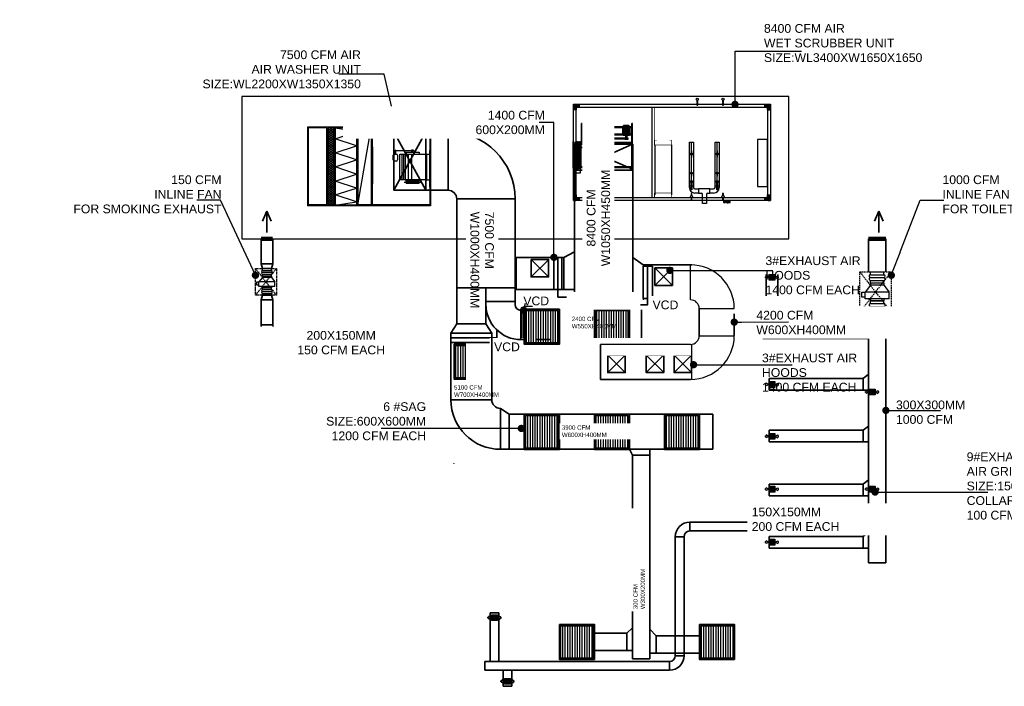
# Model space of a CAD drawing. Header units: inches. Extents: x 105152 to 158499, y 12149 to 30915.
# Tile 95 of 256: x 126258 to 126933, y 19224 to 19681. Entities that reach past the tile are written whole.
import ezdxf

# ---------------------------------------------------------------- set-up
doc = ezdxf.new("R2010")
doc.units = ezdxf.units.IN
doc.header["$MEASUREMENT"] = 0
doc.linetypes.add('HIDDEN', pattern=[0.375, 0.25, -0.125])
for name, color, linetype in [('0-SA-DUCT', 250, 'Continuous'), ('12-EQUIPMENT', 12, 'Continuous'), ('AC-SAD', 104, 'Continuous'), ('HVAC EQUIPMENT', 130, 'Continuous'), ('PD_025_TEXT', 61, 'Continuous'), ('PD_DIMENSION', 101, 'Continuous'), ('PP-HVAC- GRILL', 1, 'Continuous')]:
    doc.layers.add(name, color=color, linetype=linetype)
for name, color, linetype, lineweight in [('DIFFUSER', 3, 'Continuous', 30), ('EX AIR DUCT', 1, 'Continuous', 35), ('EXHAUST AIR DUCT', 13, 'Continuous', 35), ('HVAC SERVICE', 1, 'Continuous', 35), ('HVAC TEXT PP', 104, 'Continuous', 20), ('INLINE  EXHAUST', 211, 'Continuous', 0), ('PP-HVAC EXHAUST DUCT', 1, 'Continuous', 30), ('SUPPLY AIR DUCT PP', 6, 'Continuous', 35), ('VCD', 5, 'Continuous', 35)]:
    doc.layers.add(name, color=color, linetype=linetype, lineweight=lineweight)
doc.styles.get("Standard").update_dxf_attribs({"font": 'arial.ttf', "height": 6})
doc.dimstyles.new('ISO-10', dxfattribs={"dimtxt": 6, "dimasz": 0.5, "dimexe": 1.25, "dimexo": 0.625, "dimtad": 1, "dimtoh": 1, "dimdec": 1, "dimlunit": 4, "dimtxsty": 'Standard', "dimblk": 'ARCHTICK', "dimcen": 2.5, "dimclrt": 3, "dimadec": 0, "dimazin": 0, "dimtfac": 1, "dimtdec": 1, "dimtmove": 1, "dimatfit": 3, "dimfxl": 1, "dimarcsym": 0})

# ---------------------------------------------------------------- blocks, each defined once
blk = doc.blocks.new('_ArchTick')
at = {"color": 0, "linetype": 'ByBlock', "const_width": 0.15}
blk.add_lwpolyline([(-0.5, -0.5), (0.5, 0.5)], dxfattribs=at)
blk = doc.blocks.new('zw$25D7')
at = {"layer": 'HVAC EQUIPMENT'}
h = blk.add_hatch(dxfattribs=at)
h.set_pattern_fill('ANSI31', color=256, scale=0.038727, angle=180, style=0)
h.set_pattern_definition([(225, (54975.511824, 3663.300928), (0.00342303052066, -0.00342303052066), [])])
h.paths.add_polyline_path([(8.46, 30.82), (8.46, 28.88), (6.52, 28.88), (6.52, 30.82), (6.52, 32.75), (8.46, 32.75), (10.39, 32.75), (10.39, 30.82)])
h = blk.add_hatch(dxfattribs=at)
h.set_pattern_fill('ANSI31', color=256, scale=0.038727, angle=270, style=0)
h.set_pattern_definition([(315, (-60094.7709715, 72276.584467), (0.00342303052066, 0.00342303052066), [])])
h.paths.add_polyline_path([(137.65, 32.75), (139.58, 32.75), (141.52, 32.75), (141.52, 30.82), (141.52, 28.88), (139.58, 28.88), (139.58, 30.82), (137.65, 30.82)])
h = blk.add_hatch(dxfattribs=at)
h.set_pattern_fill('ANSI31', color=256, scale=0.038727, angle=90, style=0)
h.set_pattern_definition([(135, (-13583.8644536, -111400.8891294), (-0.00342303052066, -0.00342303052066), [])])
h.paths.add_polyline_path([(8.46, -31.31), (10.39, -31.31), (10.39, -33.25), (8.46, -33.25), (6.52, -33.25), (6.52, -31.31), (6.52, -29.38), (8.46, -29.38)])
h = blk.add_hatch(dxfattribs=at)
h.set_pattern_fill('ANSI31', color=256, scale=0.038727, angle=360, style=0)
h.set_pattern_definition([(45, (-128654.147249, -42787.60559), (-0.00342303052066, 0.00342303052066), [])])
h.paths.add_polyline_path([(139.58, -31.31), (139.58, -29.38), (141.52, -29.38), (141.52, -31.31), (141.52, -33.25), (139.58, -33.25), (137.65, -33.25), (137.65, -31.31)])
for p, q in [((60.51, -31.31), (60.51, 30.82)), ((12.02, 6.81), (12.02, 19.58)), ((12.63, 19.58), (12.02, 19.58)), ((12.02, 17.47), (47.07, 17.47)), ((12.02, 16.86), (47.07, 16.86)), ((12.63, 6.81), (12.63, 19.58)), ((40.69, 16.86), (40.69, 11.78)), ((41.3, 16.86), (41.3, 11.78)), ((41.3, 16.86), (41.3, 11.78)), ((41.91, 16.86), (41.91, 11.78)), ((42.52, 16.86), (42.52, 11.78)), ((42.69, 18.01), (42.69, 9.62)), ((43.13, 16.86), (43.13, 11.78)), ((43.74, 16.86), (43.74, 11.78)), ((43.74, 16.86), (43.74, 11.78)), ((44.35, 16.86), (44.35, 11.78)), ((46.46, -10.52), (46.46, 19.58)), ((47.07, 19.58), (46.46, 19.58)), ((47.07, -10.52), (47.07, 19.58)), ((6.03, 7.17), (6.03, -10.95)), ((7.31, 6.81), (8.72, 6.81)), ((9.03, 7.18), (8.72, 6.81)), ((8.72, -10.52), (8.72, 6.81)), ((9.33, 6.81), (9.03, 7.18)), ((9.64, 7.18), (9.33, 6.81)), ((9.33, -10.52), (9.33, 6.81)), ((9.94, 6.81), (9.64, 7.18)), ((10.25, 7.18), (9.94, 6.81)), ((9.94, -10.52), (9.94, 6.81)), ((10.55, 6.81), (10.25, 7.18)), ((10.86, 7.18), (10.55, 6.81)), ((10.55, -10.52), (10.55, 6.81)), ((11.16, 6.81), (10.86, 7.18)), ((11.16, 6.81), (47.07, 6.81)), ((11.16, -10.52), (11.16, 6.81)), ((11.77, 6.81), (11.77, 6.2)), ((12.02, 12.39), (47.07, 12.39)), ((12.02, 11.78), (47.07, 11.78)), ((22.43, 9.46), (22.72, 9.25)), ((41.65, 9.46), (22.43, 9.46)), ((41.65, 9.25), (22.43, 9.25)), ((22.72, 9.25), (22.43, 9.06)), ((41.65, 9.06), (22.43, 9.06)), ((24.36, 10), (24.36, -13.1)), ((26.56, 9.46), (26.27, 9.25)), ((26.27, 9.25), (26.56, 9.06)), ((41.65, 9.61), (26.56, 9.61)), ((41.65, 8.89), (26.56, 8.89)), ((41.65, 9.46), (41.94, 9.25)), ((43.93, 9.46), (41.65, 9.46)), ((43.93, 9.25), (41.65, 9.25)), ((41.94, 9.25), (41.65, 9.06)), ((43.93, 9.06), (41.65, 9.06)), ((43.93, 9.46), (43.64, 9.25)), ((43.64, 9.25), (43.93, 9.06)), ((85.93, 6.81), (88.74, 6.81)), ((85.93, -24.33), (85.93, 6.81)), ((87.34, -23.42), (87.34, 6.81)), ((88.74, 6.81), (88.74, -24.33)), ((103.53, 6.81), (106.34, 6.81)), ((103.53, -24.33), (103.53, 6.81)), ((104.94, -23.42), (104.94, 6.81)), ((106.34, 6.81), (106.34, -24.33)), ((6.03, 6.2), (8.72, 6.2)), ((11.77, 6.2), (47.07, 6.2)), ((11.77, -9.91), (11.77, 6.2)), ((62.31, 4.68), (62.31, -29.44)), ((73.8, 4.88), (73.8, -29.44)), ((6.03, -9.91), (8.72, -9.91)), ((7.31, -10.52), (8.72, -10.52)), ((8.72, -10.52), (9.01, -10.89)), ((9.01, -10.89), (9.33, -10.52)), ((9.33, -10.52), (9.62, -10.89)), ((9.62, -10.89), (9.94, -10.52)), ((9.94, -10.52), (10.23, -10.89)), ((10.23, -10.89), (10.55, -10.52)), ((10.55, -10.52), (10.84, -10.89)), ((10.84, -10.89), (11.16, -10.52)), ((11.16, -10.52), (47.07, -10.52)), ((11.77, -9.91), (47.07, -9.91)), ((11.77, -9.91), (11.77, -10.52)), ((88.74, -23.42), (85.93, -23.42)), ((89.71, -25.3), (92.19, -25.3)), ((100.07, -25.16), (92.19, -25.16)), ((92.19, -25.16), (92.19, -28.24)), ((100.07, -28.24), (100.07, -25.16)), ((100.07, -25.3), (102.57, -25.3)), ((106.34, -23.42), (103.53, -23.42)), ((92.19, -28.11), (89.71, -28.11)), ((92.19, -28.24), (94.35, -28.24)), ((94.93, -35.34), (94.93, -28.82)), ((97.73, -28.82), (97.73, -35.34)), ((98.32, -28.24), (100.07, -28.24)), ((102.57, -28.11), (100.07, -28.11)), ((97.73, -35.34), (94.93, -35.34)), ((110.17, -34.41), (109.32, -34.41)), ((111.47, -34.41), (110.62, -34.41)), ((112.81, -34.74), (111.96, -34.74)), ((114.01, -34.41), (113.16, -34.41))]:
    blk.add_line(p, q, dxfattribs=at)
for points in [[(91.16, 35.58), (91.16, 34.09), (91.64, 34.09), (91.64, 35.58)], [(108.76, 35.58), (108.76, 34.09), (109.24, 34.09), (109.24, 35.58)], [(6.52, 30.82), (6.52, 32.75), (8.46, 32.75)], [(8.46, 30.82), (8.46, 28.88), (6.52, 28.88), (6.52, 30.82)], [(8.46, 32.75), (10.39, 32.75), (10.39, 30.82), (8.46, 30.82)], [(91.62, 32.14), (91.64, 32.14), (91.64, 33.69), (91.16, 33.69), (91.16, 32.14), (91.18, 32.14)], [(109.22, 32.14), (109.24, 32.14), (109.24, 33.69), (108.76, 33.69), (108.76, 32.14), (108.78, 32.14)], [(139.58, 30.82), (137.65, 30.82), (137.65, 32.75), (139.58, 32.75)], [(139.58, 32.75), (141.52, 32.75), (141.52, 30.82)], [(141.52, 30.82), (141.52, 28.88), (139.58, 28.88), (139.58, 30.82)], [(26.56, 9.46), (26.56, 9.61), (22.43, 9.61), (22.43, 9.46)], [(22.43, 9.06), (22.43, 8.89), (26.56, 8.89), (26.56, 9.06)], [(43.93, 9.46), (43.93, 9.61), (41.65, 9.61), (41.65, 9.46)], [(41.65, 9.06), (41.65, 8.89), (43.93, 8.89), (43.93, 9.06)], [(87.56, -0.68), (87.58, -0.68), (87.58, 0.87), (87.1, 0.87), (87.1, -0.68), (87.12, -0.68)], [(105.16, -0.68), (105.18, -0.68), (105.18, 0.87), (104.7, 0.87), (104.7, -0.68), (104.72, -0.68)], [(87.1, -2.03), (87.1, -3.52), (87.58, -3.52), (87.58, -2.03)], [(104.7, -2.03), (104.7, -3.52), (105.18, -3.52), (105.18, -2.03)], [(87.56, -13.74), (87.58, -13.74), (87.58, -14.58), (87.1, -14.58), (87.1, -13.74), (87.12, -13.74)], [(87.1, -15.1), (87.1, -16.59), (87.58, -16.59), (87.58, -15.1)], [(87.56, -19.64), (87.58, -19.64), (87.58, -25.94), (87.1, -25.94), (87.1, -19.64), (87.12, -19.64)], [(105.16, -13.74), (105.18, -13.74), (105.18, -14.58), (104.7, -14.58), (104.7, -13.74), (104.72, -13.74)], [(104.7, -15.1), (104.7, -16.59), (105.18, -16.59), (105.18, -15.1)], [(105.16, -19.64), (105.18, -19.64), (105.18, -25.94), (104.7, -25.94), (104.7, -19.64), (104.72, -19.64)], [(87.1, -21), (87.1, -22.49), (87.58, -22.49), (87.58, -21)], [(104.7, -21), (104.7, -22.49), (105.18, -22.49), (105.18, -21)], [(6.52, -31.31), (6.52, -29.38), (8.46, -29.38), (8.46, -31.31)], [(8.46, -33.25), (6.52, -33.25), (6.52, -31.31)], [(8.46, -31.31), (10.39, -31.31), (10.39, -33.25), (8.46, -33.25)], [(87.56, -29.9), (87.58, -29.9), (87.58, -28.35), (87.1, -28.35), (87.1, -29.9), (87.12, -29.9)], [(87.1, -31.26), (87.1, -32.75), (87.58, -32.75), (87.58, -31.26)], [(109.22, -29.9), (109.24, -29.9), (109.24, -28.35), (108.76, -28.35), (108.76, -29.9), (108.78, -29.9)], [(108.76, -31.26), (108.76, -32.75), (109.24, -32.75), (109.24, -31.26)], [(139.58, -33.25), (137.65, -33.25), (137.65, -31.31), (139.58, -31.31)], [(139.58, -31.31), (139.58, -29.38), (141.52, -29.38), (141.52, -31.31)], [(141.52, -31.31), (141.52, -33.25), (139.58, -33.25)]]:
    blk.add_lwpolyline(points, dxfattribs=at)
for points in [[(141.52, -33.25), (6.52, -33.25), (6.52, 32.75), (141.52, 32.75)], [(139.58, -31.31), (8.46, -31.31), (8.46, 30.82), (139.58, 30.82)], [(40.91, 18.01), (44.45, 18.01), (44.45, 18.24), (40.91, 18.24)], [(40.91, 18.01), (44.46, 18.01), (44.46, 18.01), (40.91, 18.01)], [(24.09, 6.2), (24.71, 6.2), (24.71, 10), (24.09, 10)], [(42.46, 11.39), (43.02, 11.39), (43.02, 8.9), (42.46, 8.9)], [(139.58, 8.53), (132.65, 8.53), (132.65, -23.65), (139.58, -23.65)], [(6.42, 0), (6.42, 4.88), (11.3, 4.88), (11.3, 0)], [(22.27, 0), (22.27, 4.88), (27.15, 4.88), (27.15, 0)], [(6.42, -11.37), (6.42, -14.33), (11.3, -14.33), (11.3, -11.37)], [(110.17, -33.25), (109.32, -33.25), (109.32, -34.53), (110.17, -34.53)], [(111.47, -33.25), (110.62, -33.25), (110.62, -34.53), (111.47, -34.53)], [(112.81, -33.25), (111.96, -33.25), (111.96, -34.86), (112.81, -34.86)], [(114.01, -33.25), (113.16, -33.25), (113.16, -34.53), (114.01, -34.53)]]:
    blk.add_lwpolyline(points, close=True, dxfattribs=at)
at = {"layer": 'HVAC EQUIPMENT', "const_width": 0.387}
for points in [[(62, 30.82), (62, 4.68)], [(65.49, 30.66), (62, 30.66)], [(63.81, 8.13), (62.31, 8.13), (62.31, 4.88), (73.8, 4.88), (73.8, 8.13), (72.25, 8.13)], [(62, -31.47), (62, -28.11)], [(65.49, -31.31), (62, -31.31)], [(63.81, -31.36), (62.31, -31.36), (62.31, -28.11), (73.8, -28.11), (73.8, -31.36), (72.25, -31.36)]]:
    blk.add_lwpolyline(points, dxfattribs=at)
at = {"layer": 'HVAC EQUIPMENT'}
blk.add_lwpolyline([(40.91, 18.01), (44.46, 18.01, -0.414214), (45.07, 17.4), (45.07, 12, -0.414214), (44.46, 11.39), (40.91, 11.39, -0.414214), (40.3, 12), (40.3, 17.4, -0.414214)], format="xyb", close=True, dxfattribs=at)
for centre in [(91.4, 36.25), (109, 36.25), (87.34, -1.36), (104.94, -1.36), (87.34, -14.42), (87.34, -20.33), (104.94, -14.42), (104.94, -20.33), (87.34, -30.58), (109, -30.58)]:
    blk.add_circle(centre, 0.716, dxfattribs=at)
for centre, radius, start, end in [((89.71, -24.33), 3.78, 180, 270), ((89.71, -24.33), 0.968, 180, 270), ((102.57, -24.33), 0.968, 270, 0), ((102.57, -24.33), 3.78, 270, 0), ((94.35, -28.82), 0.581, 0, 90), ((98.32, -28.82), 0.581, 90, 180)]:
    blk.add_arc(centre, radius, start, end, dxfattribs=at)
blk = doc.blocks.new('zw$DAD0')
at = {"layer": '12-EQUIPMENT', "linetype": 'Continuous'}
h = blk.add_hatch(dxfattribs=at)
h.set_pattern_fill('ANSI37', color=256, scale=9.060975, angle=270, style=0)
h.set_pattern_definition([(135, (-142079.6272, -18630.1843), (-0.80088461, -0.80088461), []), (225, (-142079.6272, -18630.1843), (0.80088461, -0.80088461), [])])
h.paths.add_polyline_path([(26.38, -66.34), (26.38, -70.4), (-26.31, -70.4), (-26.32, -66.34)])
for p, q in [((-26.94, 0), (26.94, 0)), ((-26.94, 0), (-26.94, -84.48)), ((26.94, 0), (26.94, -71.4)), ((-26.94, -0.21), (-26.94, -71.4)), ((-26.38, -0.55), (26.39, -0.55)), ((26.94, -0.55), (26.94, -84.48))]:
    blk.add_line(p, q, dxfattribs=at)
at = {"layer": '12-EQUIPMENT'}
for p, q in [((-26.38, -0.55), (-26.39, -5.96)), ((-26.39, -6.59), (-26.39, -5.96)), ((-26.39, -6.59), (-26.39, -40.09)), ((-18.98, -0.55), (19.41, -0.55)), ((14.23, -0.57), (-10.99, -0.57)), ((-8.91, -3.24), (9.46, -3.24)), ((-8.91, -3.43), (9.46, -3.43)), ((-8.52, -2.91), (-8.52, -0.57)), ((-8.52, -2.91), (9.09, -2.91)), ((-8.52, -21.16), (-8.52, -2.91)), ((9.09, -2.91), (9.09, -0.57)), ((9.09, -2.91), (9.09, -21.16)), ((26.39, -0.55), (26.39, -40.12)), ((-11.41, -12.87), (-11.41, -11.89)), ((-9.68, -11.91), (-11.41, -11.91)), ((-9.68, -12.87), (-11.41, -12.87)), ((-10.64, -11.21), (-10.64, -24.43)), ((-9.68, -16.81), (-9.68, -7.78)), ((-9.68, -7.78), (-8.52, -7.78)), ((9.09, -12.82), (-8.52, -12.82)), ((11.47, -7.78), (9.09, -7.78)), ((9.9, -16.81), (9.9, -7.78)), ((10.73, -18.21), (10.73, -6.92)), ((11.47, -16.81), (11.47, -7.78)), ((-9.68, -16.81), (-8.52, -16.81)), ((9.09, -15.14), (-8.52, -15.14)), ((9.09, -17.14), (-8.52, -17.14)), ((9.09, -18.45), (-8.52, -18.45)), ((9.09, -19.61), (-8.52, -19.61)), ((11.47, -16.81), (9.09, -16.81)), ((-11.22, -23.91), (-11.22, -24.14)), ((-8.52, -23.91), (-11.22, -23.91)), ((-8.52, -24.14), (-11.22, -24.14)), ((9.09, -21.01), (-8.52, -21.01)), ((9.09, -21.16), (-8.52, -21.16)), ((-8.52, -24.68), (-8.52, -23.6)), ((-7.62, -22.7), (-4.61, -22.7)), ((-4.61, -25.58), (-7.62, -25.58)), ((-3.71, -23.6), (-3.71, -24.68)), ((-26.39, -40.09), (26.39, -40.12)), ((-13.37, -39.87), (11.84, -39.87)), ((-26.39, -40.75), (26.39, -40.75)), ((-26.39, -40.75), (-26.39, -49.96)), ((26.38, -49.96), (-26.38, -40.77)), ((26.39, -40.75), (26.39, -49.96)), ((-26.44, -50.7), (-26.44, -65.45)), ((-26.44, -65.45), (-24.23, -50.77)), ((-26.36, -49.96), (26.39, -49.96)), ((-26.36, -50.72), (26.44, -50.7)), ((-18.94, -65.45), (-23.76, -50.77)), ((-14.11, -50.77), (-18.94, -65.45)), ((-9.28, -65.45), (-14.11, -50.77)), ((-4.45, -50.77), (-9.28, -65.45)), ((0.38, -65.45), (-4.45, -50.77)), ((5.2, -50.77), (0.38, -65.45)), ((10.03, -65.45), (5.2, -50.77)), ((14.86, -50.77), (10.03, -65.45)), ((19.41, -65.45), (14.86, -50.77)), ((24.23, -50.77), (19.41, -65.45)), ((26.44, -65.45), (24.23, -50.77)), ((26.44, -50.7), (26.44, -65.45)), ((-26.44, -65.45), (26.44, -65.45)), ((-26.39, -66.34), (26.39, -66.34)), ((-26.39, -66.34), (-26.39, -70.4)), ((26.39, -66.34), (26.39, -70.4)), ((-26.46, -71.4), (26.31, -71.4)), ((-26.46, -71.4), (-26.46, -84)), ((-26.31, -70.4), (26.38, -70.4)), ((26.34, -71.4), (26.34, -84)), ((-26.94, -84.48), (26.94, -84.48)), ((-26.44, -84), (26.31, -84))]:
    blk.add_line(p, q, dxfattribs=at)
at = {"layer": '12-EQUIPMENT', "const_width": 0.159}
for points in [[(26.39, -40.44), (-26.39, -40.41)], [(26.39, -65.81), (-26.52, -65.81)], [(-26.31, -70.93), (26.39, -70.93)]]:
    blk.add_lwpolyline(points, dxfattribs=at)
at = {"layer": '12-EQUIPMENT'}
for centre, start, end in [((-7.62, -23.6), 90, 180), ((-7.62, -24.68), 180, 270), ((-4.61, -23.6), 0, 90), ((-4.61, -24.68), 270, 0)]:
    blk.add_arc(centre, 0.904, start, end, dxfattribs=at)
blk = doc.blocks.new('zw$1626')
at = {"layer": 'PD_DIMENSION'}
h = blk.add_hatch(dxfattribs=at)
h.set_pattern_fill('ANSI31', color=8, scale=15, angle=45)
h.set_pattern_definition([(90, (-12.5, -12.5), (-1.875, 1e-16), [])])
h.paths.add_polyline_path([(-12.5, -12.5), (12.5, -12.5), (12.5, 12.5), (-12.5, 12.5)])
at = {"layer": 'SUPPLY AIR DUCT PP'}
for points in [[(-13.5, 13.5), (13.5, 13.5), (13.5, -13.5), (-13.5, -13.5)], [(-12.5, 12.5), (12.5, 12.5), (12.5, -12.5), (-12.5, -12.5)]]:
    blk.add_lwpolyline(points, close=True, dxfattribs=at)
blk = doc.blocks.new('zw$E1C9')
at = {"layer": '0-SA-DUCT', "color": 1}
for p, q in [((0, 3.7), (6, 9.7)), ((0, 9.7), (6, 3.7)), ((0, 8.7), (6, 8.7)), ((0, 7.7), (6, 7.7)), ((0, 6.7), (6, 6.7)), ((6, 5.7), (0, 5.7)), ((6, 4.7), (0, 4.7))]:
    blk.add_line(p, q, dxfattribs=at)
at = {"layer": '0-SA-DUCT', "color": 1, "lineweight": 30}
blk.add_lwpolyline([(0, 9.7), (6, 9.7), (6, 3.7), (0, 3.7)], close=True, dxfattribs=at)
at = {"layer": 'DIFFUSER', "color": 3, "extrusion": (2.80089e-06, 4.46e-14, 1)}
for p, q in [((3, 10.1, 0), (1.5, 12.6, 0)), ((1.5, 12.6, 0), (2.4, 12.6, 0)), ((2.4, 12.6, 0), (2.4, 13.5, 0)), ((2.4, 13.5, 0), (3.6, 13.5, 0)), ((3, 10.1, 0), (4.5, 12.6, 0)), ((3.6, 12.6, 0), (3.6, 13.5, 0)), ((4.5, 12.6, 0), (3.6, 12.6, 0))]:
    blk.add_line(p, q, dxfattribs=at)
at = {"layer": 'DIFFUSER', "color": 8, "extrusion": (-4.46e-14, -2.80089e-06, 1)}
blk.add_line((1, 8.7, 0), (1, 8.7, 0), dxfattribs=at)
at = {"layer": 'DIFFUSER', "color": 3, "extrusion": (2.80089e-06, -4.46e-14, 1)}
for p, q in [((3, 3.4, 0), (1.5, 0.9, 0)), ((1.5, 0.9, 0), (2.4, 0.9, 0)), ((2.4, 0.9, 0), (2.4, 0, 0)), ((2.4, 0, 0), (3.6, 0, 0)), ((3, 3.4, 0), (4.5, 0.9, 0)), ((4.5, 0.9, 0), (3.6, 0.9, 0)), ((3.6, 0.9, 0), (3.6, 0, 0))]:
    blk.add_line(p, q, dxfattribs=at)
blk = doc.blocks.new('zw$239F')
at = {"layer": 'AC-SAD', "color": 8, "linetype": 'HIDDEN', "ltscale": 50}
for p, q in [((345, 0), (0, 270)), ((0, 0), (345, 270))]:
    blk.add_line(p, q, dxfattribs=at)
at = {"layer": 'AC-SAD', "ltscale": 500}
for p, q in [((24.4, 205.2), (0, 205.2)), ((0, 92.1), (0, 205.2)), ((97.6, 205.2), (73.2, 205.2)), ((271.7, 205.2), (247.3, 205.2)), ((247.3, 92.1), (247.3, 205.2)), ((345, 205.2), (320.6, 205.2)), ((24.4, 92.1), (0, 92.1)), ((97.6, 92.1), (73.2, 92.1)), ((271.7, 92.1), (247.3, 92.1)), ((345, 92.1), (320.6, 92.1))]:
    blk.add_line(p, q, dxfattribs=at)
at = {"layer": 'AC-SAD', "color": 1, "ltscale": 500}
for p, q in [((24.4, 92.1), (24.4, 205.2)), ((48.8, 92.1), (48.8, 205.2)), ((73.2, 92.1), (73.2, 205.2)), ((271.7, 92.1), (271.7, 205.2)), ((296.1, 92.1), (296.1, 205.2)), ((320.6, 92.1), (320.6, 205.2))]:
    blk.add_line(p, q, dxfattribs=at)
at = {"layer": 'AC-SAD'}
for p, q in [((97.6, 205.2), (97.6, 92.1)), ((97.6, 205.2), (113.9, 205.2)), ((113.9, 205.2), (172.5, 251.6)), ((113.9, 205.2), (113.9, 92.1)), ((172.5, 251.6), (172.5, 45.7)), ((231.1, 251.6), (172.5, 251.6)), ((231.1, 251.6), (231.1, 45.7)), ((231.1, 205.2), (247.3, 205.2)), ((247.3, 205.2), (247.3, 92.1)), ((345, 205.2), (345, 92.1)), ((97.6, 92.1), (113.9, 92.1)), ((113.9, 92.1), (172.5, 45.7)), ((231.1, 92.1), (247.3, 92.1)), ((231.1, 45.7), (172.5, 45.7)), ((172.5, 18.4), (172.5, 45.7)), ((216.1, 18.4), (172.5, 18.4)), ((216.1, 45.7), (216.1, 18.4))]:
    blk.add_line(p, q, dxfattribs=at)
at = {"layer": 'AC-SAD', "color": 8, "linetype": 'HIDDEN', "ltscale": 50}
blk.add_lwpolyline([(0, 0), (0, 270), (345, 270), (345, 0)], close=True, dxfattribs=at)
at = {"layer": 'AC-SAD', "color": 1, "ltscale": 500}
for centre, major_axis, ratio, start_param, end_param in [((36.6, 205.2), (-8.63, 8.63), 1, 3.926991, 7.068583), ((61, 205.2), (-8.63, 8.63), 1, 3.926991, 7.068583), ((283.9, 205.2), (-8.63, 8.63), 1, 3.926991, 7.068583), ((308.3, 205.2), (-8.63, 8.63), 1, 3.926991, 7.068583), ((36.6, 92.1), (-9.21, -9.21), 0.885218, 5.436977, 8.57857), ((61, 92.1), (-9.21, -9.21), 0.885218, 5.436977, 8.57857), ((283.9, 92.1), (-9.21, -9.21), 0.885218, 5.436977, 8.57857), ((308.3, 92.1), (-9.21, -9.21), 0.885218, 5.436977, 8.57857)]:
    blk.add_ellipse(centre, major_axis=major_axis, ratio=ratio, start_param=start_param, end_param=end_param, dxfattribs=at)
blk = doc.blocks.new('zw$F2F5')
at = {"layer": 'EXHAUST AIR DUCT'}
for p, q in [((0, 14.52), (-2.96, 7.59)), ((0, 0), (0, 14.52)), ((0, 14.52), (2.96, 7.59))]:
    blk.add_line(p, q, dxfattribs=at)
blk = doc.blocks.new('zw$9BF9')
at = {"color": 8}
blk.add_lwpolyline([(-592.68, 252.5), (-217.8, 252.5), (-217.8, 350.02), (-592.68, 350.02)], close=True, dxfattribs=at)
at = {"layer": 'EX AIR DUCT'}
for p, q in [((-364.69, 299.45), (-324.77, 317.45)), ((-364.69, 317.45), (-324.77, 300.23)), ((-364.69, 304.78), (-364.69, 208.63)), ((-324.69, 304.78), (-324.69, 208.63)), ((-371.96, 239.79), (-364.69, 243.5)), ((-371.96, 239.79), (-404.69, 239.79)), ((-404.69, 217.79), (-404.69, 239.79)), ((-394.37, 238.35), (-382.37, 226.35)), ((-394.37, 226.35), (-382.55, 238.17, -14.58)), ((-371.96, 217.79), (-371.96, 239.79)), ((-364.58, 239.79), (-364.69, 239.79)), ((-358.03, 238.35), (-346.03, 226.35)), ((-358.03, 226.35), (-346.21, 238.17, -14.58)), ((-317.67, 234.66), (-324.69, 239.7)), ((-284.24, 234.66), (-317.67, 234.66)), ((-317.67, 211.66), (-317.67, 233.66)), ((-309.53, 232.55), (-297.53, 220.55)), ((-309.53, 220.55), (-297.71, 232.37, -14.58)), ((-364.69, 217.79), (-404.69, 217.79)), ((-285.14, 210.66), (-324.69, 210.66)), ((-341.82, 172.81), (-329.82, 160.81)), ((-341.82, 160.81), (-330, 172.64, -14.58)), ((-315.48, 172.81), (-303.48, 160.81)), ((-315.48, 160.81), (-303.66, 172.64, -14.58)), ((-296.34, 172.81), (-284.34, 160.81)), ((-296.34, 160.81), (-284.34, 172.81, -14.8))]:
    blk.add_line(p, q, dxfattribs=at)
for points in [[(-364.69, 317.45), (-324.69, 317.45), (-324.69, 299.45), (-364.69, 299.45)], [(-394.37, 238.35), (-382.37, 238.35), (-382.37, 226.35), (-394.37, 226.35)], [(-358.03, 238.35), (-346.03, 238.35), (-346.03, 226.35), (-358.03, 226.35)], [(-309.53, 232.55), (-297.53, 232.55), (-297.53, 220.55), (-309.53, 220.55)], [(-341.82, 172.81), (-329.82, 172.81), (-329.82, 160.81), (-341.82, 160.81)], [(-315.48, 172.81), (-303.48, 172.81), (-303.48, 160.81), (-315.48, 160.81)], [(-296.34, 172.81), (-284.34, 172.81), (-284.34, 160.81), (-296.34, 160.81)]]:
    blk.add_lwpolyline(points, close=True, dxfattribs=at)
at = {"layer": 'EXHAUST AIR DUCT'}
for p, q in [((-579.39, 235.3, 0), (-579.39, 252.5, 0)), ((-571.39, 235.3, 0), (-571.39, 252.5, 0)), ((-579.39, 235.3, 0), (-571.39, 235.3, 0)), ((-578.39, 232.11, 0), (-579.39, 235.3, 0)), ((-572.38, 232.11, 0), (-578.39, 232.11, 0)), ((-571.39, 235.3, 0), (-572.38, 232.11, 0)), ((-578.39, 213.76, 0), (-579.39, 210.57, 0)), ((-579.39, 210.57, 0), (-579.39, 193.58, 0)), ((-579.39, 210.57, 0), (-571.39, 210.57, 0)), ((-572.38, 213.76, 0), (-578.39, 213.76, 0)), ((-571.39, 210.57, 0), (-572.38, 213.76, 0)), ((-571.39, 210.57, 0), (-571.39, 193.58, 0)), ((-571.39, 193.58, 0), (-579.39, 193.58, 0)), ((-567.39, 189.58, 0), (-467.04, 189.58, 0)), ((-567.39, 189.58, 0), (-567.39, 181.58, 0)), ((-467.04, 181.58, 0), (-467.04, 189.58, 0)), ((-235.48, 192.08, 0), (-235.48, 184.08, 0)), ((-235.48, 192.08, 0), (-166.68, 192.08, 0)), ((-166.68, 192.08, 0), (-163.21, 195.02, 0)), ((-166.68, 184.08, 0), (-166.68, 192.08, 0)), ((-235.48, 184.08, 0), (-163.21, 184.08, 0)), ((-567.39, 181.58, 0), (-467.04, 181.58, 0)), ((-166.68, 121.24, 0), (-163.21, 124.18, 0)), ((-231.26, 121.24, 0), (-231.26, 113.24, 0)), ((-231.26, 121.24, 0), (-166.68, 121.24, 0)), ((-166.68, 113.24, 0), (-166.68, 121.24, 0)), ((-231.26, 113.24, 0), (-163.21, 113.24, 0)), ((-231.26, 84.33, 0), (-231.26, 76.33, 0)), ((-231.26, 84.33, 0), (-166.68, 84.33, 0)), ((-166.68, 84.33, 0), (-163.21, 87.26, 0)), ((-166.68, 76.33, 0), (-166.68, 84.33, 0)), ((-231.26, 76.33, 0), (-163.21, 76.33, 0)), ((-167.68, 58.3, 0), (-163.21, 62.51, 0)), ((-285.52, 58.3, 0), (-167.68, 58.3, 0)), ((-285.52, 52.3, 0), (-285.52, 58.3, 0)), ((-167.68, 52.3, 0), (-167.68, 58.3, 0)), ((-163.21, 58.3, 0), (-163.21, 52.3, 0)), ((-295.52, 48.3, 0), (-295.52, -33.25, 0)), ((-289.52, 48.3, 0), (-295.52, 48.3, 0)), ((-289.52, 48.3, 0), (-289.52, -33.25, 0)), ((-285.52, 52.3, 0), (-163.21, 52.3, 0)), ((-231.26, 48.56, 0), (-231.26, 40.56, 0)), ((-231.26, 48.56, 0), (-166.68, 48.56, 0)), ((-166.68, 48.56, 0), (-163.21, 51.5, 0)), ((-166.68, 40.56, 0), (-166.68, 48.56, 0)), ((-163.21, 48.56, 0), (-163.21, 40.56, 0)), ((-231.26, 40.56, 0), (-163.21, 40.56, 0)), ((-163.21, 30.36, 0), (-151.21, 30.36, 0)), ((-422.48, -3.93, 0), (-422.48, -37.25, 0)), ((-422.48, -3.93, 0), (-416.48, -3.93, 0)), ((-416.48, -3.93, 0), (-416.48, -37.25, 0)), ((-295.52, -33.25, 0), (-289.52, -33.25, 0)), ((-299.52, -37.25, 0), (-426.14, -37.25, 0)), ((-426.14, -37.25, 0), (-426.14, -43.25, 0)), ((-299.52, -37.25, 0), (-299.52, -43.25, 0)), ((-299.52, -43.25, 0), (-426.14, -43.25, 0)), ((-413.56, -54.23, 0), (-413.56, -43.25, 0)), ((-407.56, -54.23, 0), (-407.56, -43.25, 0)), ((-413.56, -54.23, 0), (-407.56, -54.23, 0))]:
    blk.add_line(p, q, dxfattribs=at)
at = {"layer": 'EXHAUST AIR DUCT', "const_width": 3}
for points in [[(-579.39, 252.5), (-571.39, 252.5)], [(-163.21, 252.5), (-151.21, 252.5)]]:
    blk.add_lwpolyline(points, dxfattribs=at)
at = {"layer": 'EXHAUST AIR DUCT'}
for centre, radius, start, end in [((-567.39, 193.58, 0), 12, 180, 270), ((-567.39, 193.58, 0), 4, 180, 270), ((-285.52, 48.3, 0), 10, 90, 180), ((-285.52, 48.3, 0), 4, 90, 180), ((-299.52, -33.25, 0), 4, 270, 360), ((-299.52, -33.25, 0), 10, 270, 360)]:
    blk.add_arc(centre, radius, start, end, dxfattribs=at)
at = {"layer": 'HVAC SERVICE'}
for p, q in [((-255.14, 212.03), (-255.14, 212)), ((-255.14, 204.66), (-255.14, 186.13)), ((-285.14, 156.13), (-346.88, 156.13))]:
    blk.add_line(p, q, dxfattribs=at)
at = {"layer": 'HVAC TEXT PP'}
blk.add_line((-424.4, 243.5), (-424.4, 243.5), dxfattribs=at)
at = {"layer": 'SUPPLY AIR DUCT PP'}
for p, q in [((-488.45, 325.8), (-466.45, 285.8)), ((-466.45, 325.8), (-488.45, 285.8)), ((-466.45, 325.8), (-466.45, 285.8)), ((-466.45, 325.8), (-451.31, 325.8)), ((-451.31, 285.8), (-451.31, 325.8)), ((-466.45, 285.8), (-451.31, 285.8)), ((-445.31, 279.8), (-445.31, 194.26)), ((-445.31, 279.8), (-405.31, 279.8)), ((-445.31, 218.83), (-445.31, 218.79)), ((-449.31, 187.86), (-445.31, 194.26)), ((-398.74, 183.41), (-318.66, 183.41)), ((-409.31, 132.2), (-269.84, 132.2)), ((-409.31, 132.2), (-409.31, 108.2)), ((-269.84, 108.2), (-269.84, 132.2)), ((-417.31, 108.2), (-269.84, 108.2)), ((-324.92, 104.25), (-327, 108.31)), ((-312.92, 108.2), (-312.92, -35.43)), ((-324.92, 104.25), (-324.92, -35.43)), ((-312.92, 104.25), (-324.92, 104.25)), ((-447.31, 98.61), (-447.31, 98.44)), ((-351, -17.72), (-328.74, -17.72)), ((-328.74, -17.72), (-324.92, -14.04)), ((-328.74, -29.72), (-328.74, -17.72)), ((-324.92, -19.58), (-324.92, -31.58)), ((-308.7, -19.58), (-312.92, -15.18)), ((-312.92, -31.58), (-312.92, -19.58)), ((-278.11, -19.58), (-308.7, -19.58)), ((-308.7, -31.58), (-308.7, -19.58)), ((-351, -29.72), (-324.92, -29.72)), ((-278.11, -31.58), (-312.92, -31.58)), ((-312.92, -35.43), (-324.92, -35.43))]:
    blk.add_line(p, q, dxfattribs=at)
blk.add_lwpolyline([(-488.45, 285.8), (-488.45, 325.8), (-466.45, 325.8), (-466.45, 285.8)], close=True, dxfattribs=at)
for radius in [46, 6]:
    blk.add_arc((-451.31, 279.8), radius, 0, 90, dxfattribs=at)
at = {"layer": 'VCD'}
blk.add_lwpolyline([(-399.47, 203.63), (-399.47, 182.17), (-403.89, 182.17)], dxfattribs=at)
blk.add_lwpolyline([(-401.05, 203.63), (-397.89, 203.63), (-397.89, 183.42), (-401.05, 183.42)], close=True, dxfattribs=at)
at = {"layer": 'EX AIR DUCT', "rotation": 270}
blk.add_blockref('zw$DAD0', (-463.21, 302.09), dxfattribs=at)
at = {"layer": 'EXHAUST AIR DUCT'}
for p in [(-575.41, 256.92), (-155.95, 256.92)]:
    blk.add_blockref('zw$F2F5', p, dxfattribs=at)
at = {"layer": 'HVAC TEXT PP'}
blk.add_blockref('zw$25D7', (-371.84, 311.96), dxfattribs=at)
at = {"layer": 'INLINE  EXHAUST', "lineweight": 30, "ltscale": 1000, "xscale": 0.05318293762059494, "yscale": 0.05318293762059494, "zscale": 0.05318293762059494, "rotation": 270}
blk.add_blockref('zw$239F', (-583.29, 232.11, 0), dxfattribs=at)
at = {"layer": 'PP-HVAC- GRILL', "lineweight": 30, "ltscale": 1000, "xscale": 0.6666666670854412, "yscale": 0.6666666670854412, "zscale": 0.6666666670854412, "rotation": 90}
for p in [(-224.76, 186.46, 0), (-547.54, 183.62), (-493.28, 183.62), (-224.76, 115.11, 0), (-224.76, 78.91, 0), (-156.15, 78.91, 0), (-224.76, 42.56, 0), (-414.99, -9.14, 0), (-406.07, -52.83, 0)]:
    blk.add_blockref('zw$E1C9', p, dxfattribs=at)
at = {"layer": 'SUPPLY AIR DUCT PP'}
for p, xscale, yscale, zscale in [((-435, 168.2), 0.8888888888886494, 0.8888888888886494, 0.8888888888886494), ((-387.01, 120.2), 0.8894934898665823, 0.8894934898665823, 0.8894934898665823), ((-339.01, 120.2), 0.8894934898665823, 0.8894934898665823, 0.8894934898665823), ((-291.01, 120.2), 0.8894934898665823, 0.8894934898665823, 0.8894934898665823), ((-363, -23.8), 0.8888888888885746, 0.8888888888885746, 0.8888888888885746), ((-267, -23.8), 0.8888888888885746, 0.8888888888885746, 0.8888888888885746)]:
    blk.add_blockref('zw$1626', p, dxfattribs=dict(at, xscale=xscale, yscale=yscale, zscale=zscale))
at = {"layer": 'EXHAUST AIR DUCT', "char_height": 6, "attachment_point": 1, "bg_fill": 2}
for s, width, heights, insert in [('\\pxqr;150 CFM \\PINLINE FAN \\PFOR SMOKING EXHAUST', 135.3112, [-26], (-741.84, 295.98)), ('\\pxql;1000 CFM \\PINLINE FAN \\PFOR TOILET EXHAUST', 135.3112, [-26], (-112.44, 295.98)), ('\\pxql;9#EXHAUST \\PAIR GRILL\\PSIZE:150X150MM\\PCOLLAR SIZE:200X100MM TYPICAL\\P100 CFM EACH', 159.165, [-47.14], (-95.86, 106.08))]:
    blk.add_mtext_dynamic_manual_height_columns(s, width=width, gutter_width=50, heights=heights, dxfattribs=dict(at, insert=insert))
at = {"layer": 'HVAC TEXT PP', "attachment_point": 1, "bg_fill": 2}
for s, width, gutter_width, heights, insert, char_height in [('\\pxql;8400 CFM AIR \\PWET SCRUBBER UNIT \\PSIZE:WL3400XW1650X1650', 135.3112, 50, [-26], (-234.78, 399.68), 6), ('\\pxql;3#EXHAUST AIR \\PHOODS\\P1400 CFM EACH', 135.3112, 50, [-27.14], (-233.75, 240.48), 6), ('\\pxql;2400 CFM \\PW550XH400MM', 67.6556, 25, [-8], (-366.48, 199.09, 19.24), 3), ('\\pxql;3#EXHAUST AIR \\PHOODS\\P1400 CFM EACH', 135.3112, 50, [-27.14], (-236.13, 173.83), 6), ('\\pxqr;6 #SAG\\PSIZE:600X600MM\\P1200 CFM EACH', 237.4875, 50, [-27.14], (-703.82, 140.46), 6)]:
    blk.add_mtext_dynamic_manual_height_columns(s, width=width, gutter_width=gutter_width, heights=heights, dxfattribs=dict(at, insert=insert, char_height=char_height))
at = {"layer": 'EXHAUST AIR DUCT'}
for p, q in [((-163.21, 229.8, 0), (-163.21, 252.5, 0)), ((-151.21, 229.8, 0), (-151.21, 252.5, 0)), ((-233.26, 228.13, 0), (-233.26, 192.08, 0)), ((-225.26, 228.13, 0), (-225.26, 192.08, 0)), ((-163.21, 202.2, 0), (-163.21, 30.36, 0)), ((-151.21, 202.2, 0), (-151.21, 30.36, 0)), ((-151.21, 165.39), (-151.21, 173.39)), ((-231.26, 156.82, 0), (-231.26, 148.82, 0)), ((-231.26, 156.82, 0), (-166.68, 156.82, 0)), ((-166.68, 156.82, 0), (-163.21, 159.75, 0)), ((-166.68, 148.82, 0), (-166.68, 156.82, 0)), ((-231.26, 148.82, 0), (-163.21, 148.82, 0))]:
    blk.add_line(p, q, dxfattribs=at)
at = {"layer": 'SUPPLY AIR DUCT PP'}
blk.add_line((-318.66, 183.41), (-318.66, 205.41), dxfattribs=at)
at = {"layer": 'INLINE  EXHAUST', "lineweight": 30, "ltscale": 1000, "xscale": 0.08, "yscale": 0.08, "zscale": 0.08, "rotation": 270}
blk.add_blockref('zw$239F', (-169.1, 229.8, 0), dxfattribs=at)
at = {"layer": 'PP-HVAC- GRILL', "lineweight": 30, "ltscale": 1000, "xscale": 0.6666666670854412, "yscale": 0.6666666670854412, "zscale": 0.6666666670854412, "rotation": 90}
for p in [(-224.76, 224.13, 0), (-224.76, 150.61, 0), (-156.15, 145.54, 0)]:
    blk.add_blockref('zw$E1C9', p, dxfattribs=at)
at = {"layer": 'EXHAUST AIR DUCT', "char_height": 6, "attachment_point": 1, "bg_fill": 2}
for s, insert in [('\\pxqc;200X150MM\\P150 CFM EACH', (-592.18, 189.32)), ('\\pxql;300X300MM\\P1000 CFM', (-144.29, 141.66))]:
    blk.add_mtext_dynamic_manual_height_columns(s, width=135.3112, gutter_width=50, heights=[-16], dxfattribs=dict(at, insert=insert))
at = {"layer": 'HVAC TEXT PP', "attachment_point": 1, "bg_fill": 2}
for s, width, gutter_width, heights, insert, char_height in [('\\pxqr;7500 CFM AIR \\PAIR WASHER UNIT \\PSIZE:WL2200XW1350X1350', 135.3112, 50, [-26], (-646.32, 381.65), 6), ('\\pxql;3900 CFM \\PW600XH400MM', 67.6556, 25, [-8], (-373.29, 124.62), 3)]:
    blk.add_mtext_dynamic_manual_height_columns(s, width=width, gutter_width=gutter_width, heights=heights, dxfattribs=dict(at, insert=insert, char_height=char_height))
for s, width, gutter_width, heights, insert, char_height, rotation in [('\\pxqc;8400 CFM \\PW1050XH450MM', 135.3112, 50, [-16], (-356.25, 199.1), 6, 90), ('\\pxql;7500 CFM \\PW1000XH400MM', 135.3112, 50, [-16], (-419.92, 271.03), 6, 270), ('\\pxql;300 CFM \\PW300X200MM', 67.6556, 25, [-8], (-324.31, -1.38), 3, 90)]:
    blk.add_mtext_dynamic_manual_height_columns(s, width=width, gutter_width=gutter_width, heights=heights, dxfattribs=dict(at, insert=insert, char_height=char_height, rotation=rotation))
at = {"layer": 'EXHAUST AIR DUCT'}
for points in [[(-583.29, 227.5, 0), (-607.22, 278.98, 0), (-623.38, 278.98, 0)], [(-147.5, 227.5, 0), (-127.72, 278.98, 0), (-111.56, 278.98, 0)], [(-158.65, 78.91, 0), (-81.26, 78.91, 0)]]:
    blk.add_leader(points, dimstyle='ISO-10', override={"dimasz": 5, "dimtad": 0, "dimldrblk": 'Dot'}, dxfattribs=at)
at = {"layer": 'HVAC TEXT PP'}
for points, override in [([(-254.61, 344.64), (-254.61, 381.21), (-209.08, 381.21)], {"dimasz": 5, "dimtad": 0, "dimldrblk": 'Dot'}), ([(-299.22, 230.84, 5.23), (-228.7, 230.84, 5.23)], {"dimasz": 5, "dimtad": 0, "dimldrblk": 'Dot'}), ([(-283.01, 166.19), (-215.36, 166.19)], {"dimasz": 5, "dimtad": 0, "dimldrblk": 'Dot'}), ([(-401.1, 122.52), (-497.21, 122.52)], {"dimasz": 5, "dimgap": 0.625, "dimtad": 0, "dimldrblk": 'Dot'})]:
    blk.add_leader(points, dimstyle='ISO-10', override=override, dxfattribs=at)
at = {"layer": 'HVAC SERVICE'}
blk.add_line((-364.69, 208.63), (-324.69, 208.63), dxfattribs=at)
at = {"layer": 'SUPPLY AIR DUCT PP'}
for p, q in [((-425.31, 208.91), (-425.31, 218.79)), ((-425.31, 218.79), (-425.31, 194.26)), ((-398.74, 205.41), (-318.66, 205.41)), ((-425.31, 194.26), (-445.31, 194.26)), ((-421.31, 187.86), (-425.31, 194.26)), ((-449.31, 187.86), (-421.31, 187.86)), ((-415.31, 136.2), (-415.31, 108.2)), ((-415.31, 136.2), (-409.31, 132.2)), ((-415.52, 132.2), (-415.31, 132.2))]:
    blk.add_line(p, q, dxfattribs=at)
at = {"layer": 'VCD'}
blk.add_lwpolyline([(-449.31, 184.66), (-417.92, 184.66), (-417.92, 189.47)], dxfattribs=at)
blk.add_lwpolyline([(-449.31, 187.86), (-421.31, 187.86), (-421.31, 181.45), (-449.31, 181.45)], close=True, dxfattribs=at)
at = {"layer": 'SUPPLY AIR DUCT PP', "xscale": 0.8888888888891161, "yscale": 0.8888888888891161, "zscale": 0.8888888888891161}
blk.add_blockref('zw$1626', (-339, 192.2), dxfattribs=at)
at = {"layer": 'HVAC TEXT PP', "attachment_point": 1, "bg_fill": 2}
for s, width, gutter_width, heights, insert, char_height in [('\\pxql;5100 CFM \\PW700XH400MM', 67.6556, 25, [-8], (-447.18, 152.15), 3), ('\\pxql;150X150MM\\P200 CFM EACH', 135.3112, 50, [-16], (-243.17, 68.29, 0), 6)]:
    blk.add_mtext_dynamic_manual_height_columns(s, width=width, gutter_width=gutter_width, heights=heights, dxfattribs=dict(at, insert=insert, char_height=char_height))
at = {"layer": 'EXHAUST AIR DUCT'}
blk.add_leader([(-151.21, 134.88, 0), (-113.78, 134.88, 0)], dimstyle='ISO-10', override={"dimasz": 5, "dimtad": 0, "dimldrblk": 'Dot'}, dxfattribs=at)
at = {"layer": 'HVAC TEXT PP'}
blk.add_leader([(-486.55, 328.48), (-494.98, 365.31), (-526.07, 365.31)], dimstyle='ISO-10', override={"dimasz": 5, "dimtad": 0, "dimldrblk": 'Dot'}, dxfattribs=at)
at = {"layer": 'SUPPLY AIR DUCT PP'}
for p, q in [((-449.31, 187.86), (-449.31, 140.59)), ((-421.31, 142.2), (-449.31, 142.2))]:
    blk.add_line(p, q, dxfattribs=at)
for radius in [34, 6]:
    blk.add_arc((-415.31, 142.2), radius, 180, 270, dxfattribs=at)
at = {"layer": 'HVAC TEXT PP', "insert": (-520.24, 340.23), "char_height": 6, "attachment_point": 1, "bg_fill": 2}
blk.add_mtext_dynamic_manual_height_columns('\\pxqr;1400 CFM \\P600X200MM', width=135.3112, gutter_width=50, heights=[-16], dxfattribs=at)
at = {"layer": 'VCD', "char_height": 6, "attachment_point": 1, "bg_fill": 2}
for insert in [(-399.7, 212.93, 19.24), (-419.76, 181.45)]:
    blk.add_mtext_dynamic_manual_height_columns('\\pxql;VCD', width=135.3112, gutter_width=50, heights=[-6], dxfattribs=dict(at, insert=insert))
at = {"layer": 'HVAC SERVICE'}
blk.add_line((-346.88, 156.13), (-346.88, 180.13), dxfattribs=at)
at = {"layer": 'PP-HVAC EXHAUST DUCT'}
for p, q in [((-317.67, 234.66), (-317.67, 210.66)), ((-279.14, 185.94), (-255.14, 185.94)), ((-285.14, 180.13), (-346.88, 180.13)), ((-284.19, 156.14), (-284.19, 180.2))]:
    blk.add_line(p, q, dxfattribs=at)
for radius in [6, 30]:
    blk.add_arc((-285.14, 186.13), radius, 270, 0, dxfattribs=at)
at = {"layer": 'SUPPLY AIR DUCT PP'}
for p, q in [((-405.31, 279.8), (-405.31, 207.42)), ((-405.31, 218.79), (-445.31, 218.79)), ((-405.31, 209.42), (-425.31, 209.42)), ((-401.31, 203.42), (-398.74, 205.41)), ((-401.31, 203.42), (-401.31, 183.42)), ((-398.74, 205.41), (-398.74, 183.41)), ((-421.31, 187.86), (-421.31, 142.2)), ((-401.31, 183.42), (-398.74, 183.42)), ((-380.96, 183.41), (-390.86, 183.41))]:
    blk.add_line(p, q, dxfattribs=at)
for radius in [24, 4]:
    blk.add_arc((-401.31, 207.42), radius, 180, 270, dxfattribs=at)
at = {"layer": 'VCD'}
for points in [[(-373.38, 239.79), (-378.71, 239.79), (-378.71, 217.79), (-373.38, 217.79)], [(-317.67, 233.66), (-311.21, 233.66), (-311.21, 211.66), (-317.67, 211.66)]]:
    blk.add_lwpolyline(points, close=True, dxfattribs=at)
for points in [[(-376.04, 239.79), (-376.04, 212.51), (-370.03, 212.51)], [(-314.55, 233.66), (-314.55, 207.31), (-319.38, 207.31)]]:
    blk.add_lwpolyline(points, dxfattribs=at)
at = {"layer": 'SUPPLY AIR DUCT PP', "xscale": 0.888888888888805, "yscale": 0.888888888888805, "zscale": 0.888888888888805}
blk.add_blockref('zw$1626', (-387, 192.2), dxfattribs=at)
at = {"layer": 'HVAC TEXT PP'}
blk.add_leader([(-378.71, 239.79), (-378.71, 332.18), (-388.84, 332.18)], dimstyle='ISO-10', override={"dimasz": 5, "dimtad": 0, "dimldrblk": 'Dot'}, dxfattribs=at)
at = {"layer": 'VCD'}
blk.add_leader([(-399.47, 203.63), (-398.76, 206.22), (-393.29, 206.22)], dimstyle='ISO-10', override={"dimasz": 5, "dimtad": 0, "dimldrblk": 'Dot'}, dxfattribs=at)
at = {"layer": 'VCD', "insert": (-311.13, 210.2, 19.24), "char_height": 6, "attachment_point": 1, "bg_fill": 2}
blk.add_mtext_dynamic_manual_height_columns('\\pxql;VCD', width=135.3112, gutter_width=50, heights=[-6], dxfattribs=at)
at = {"layer": 'HVAC SERVICE'}
blk.add_line((-279.14, 204.66), (-279.14, 185.94), dxfattribs=at)
at = {"layer": 'PP-HVAC EXHAUST DUCT'}
for p, q in [((-285.14, 210.66), (-285.14, 234.66)), ((-279.14, 204.66), (-255.14, 204.66))]:
    blk.add_line(p, q, dxfattribs=at)
for radius in [30, 6]:
    blk.add_arc((-285.14, 204.66), radius, 360, 90, dxfattribs=at)
at = {"layer": 'HVAC TEXT PP', "insert": (-240, 203.13, 19.24), "char_height": 6, "attachment_point": 1, "bg_fill": 2}
blk.add_mtext_dynamic_manual_height_columns('\\pxql;4200 CFM \\PW600XH400MM', width=135.3112, gutter_width=50, heights=[-16], dxfattribs=at)
at = {"layer": 'HVAC TEXT PP'}
blk.add_leader([(-255.14, 195.39), (-217.98, 195.54)], dimstyle='ISO-10', override={"dimasz": 5, "dimtad": 0, "dimldrblk": 'Dot'}, dxfattribs=at)

msp = doc.modelspace()

# ---------------------------------------------------------------- block references
at = {"layer": 'PD_025_TEXT'}
msp.add_blockref('zw$9BF9', (127003.16, 19277.84), dxfattribs=at)

doc.saveas('drawing.dxf')
